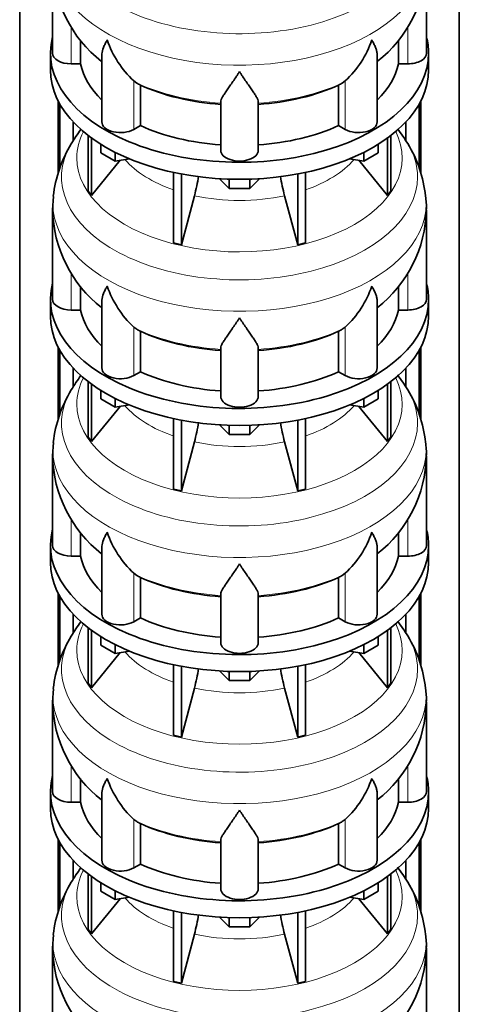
# Model space of a CAD drawing. Header units: millimetres. Extents: x 148 to 904, y -3036 to 2161.
# Tile 8 of 25: x 679 to 891, y -1931 to -1457. Entities that reach past the tile are written whole.
import ezdxf

# ---------------------------------------------------------------- set-up
doc = ezdxf.new("R2010")
doc.units = ezdxf.units.MM
doc.layers.add('MID_134-14', color=7, linetype='Continuous')
doc.layers.add('VSI134_DIFFUSORE', color=7, linetype='Continuous')

# ---------------------------------------------------------------- blocks, each defined once
blk = doc.blocks.new('SE4')
at = {"layer": 'MID_134-14', "color": 7, "linetype": 'Continuous', "lineweight": 35}
for p, q in [((679.43, -1075.48), (679.43, -2745.56)), ((891.05, -2745.56), (891.05, -1075.48)), ((697.93, -1531.72), (697.93, -1496.5)), ((698.69, -1529.28), (698.69, -1497.91)), ((871.79, -1497.91), (871.79, -1529.09)), ((872.54, -1496.5), (872.54, -1531.6)), ((705.2, -1515.51), (705.2, -1506.69)), ((865.27, -1506.69), (865.27, -1515.5)), ((697.93, -1650.12), (697.93, -1614.9)), ((698.69, -1647.67), (698.69, -1616.31)), ((871.79, -1616.31), (871.79, -1647.48)), ((872.54, -1614.9), (872.54, -1649.99)), ((705.2, -1633.9), (705.2, -1625.08)), ((865.27, -1625.08), (865.27, -1633.89)), ((697.93, -1768.51), (697.93, -1733.29)), ((698.69, -1766.06), (698.69, -1734.7)), ((871.79, -1734.7), (871.79, -1765.87)), ((872.54, -1733.29), (872.54, -1768.38)), ((705.2, -1752.29), (705.2, -1743.47)), ((865.27, -1743.47), (865.27, -1752.28)), ((697.93, -1886.9), (697.93, -1851.68)), ((698.69, -1884.46), (698.69, -1853.09)), ((871.79, -1853.09), (871.79, -1884.27)), ((872.54, -1851.68), (872.54, -1886.78)), ((705.2, -1870.69), (705.2, -1861.87)), ((865.27, -1861.87), (865.27, -1870.67))]:
    blk.add_line(p, q, dxfattribs=at)
at = {"layer": 'VSI134_DIFFUSORE', "color": 7, "linetype": 'Continuous', "lineweight": 35}
for p, q in [((695.24, -1430.47), (695.24, -1473.52)), ((875.24, -1473.52), (875.24, -1430.47)), ((708.77, -1478.72), (708.77, -1467.28)), ((861.71, -1467.38), (861.71, -1478.72)), ((694.24, -1473.52), (694.24, -1481.69)), ((718.96, -1474.43), (718.96, -1506.59)), ((851.51, -1506.59), (851.51, -1474.45)), ((876.24, -1481.69), (876.24, -1473.52)), ((704.24, -1478.72), (708.77, -1478.72)), ((861.71, -1478.72), (866.24, -1478.72)), ((735.75, -1487.97), (734.33, -1486.92)), ((836.15, -1486.92), (834.73, -1487.97)), ((737.53, -1508.42), (737.53, -1488.94)), ((832.95, -1488.94), (832.95, -1508.42)), ((776.24, -1520.29), (776.24, -1496.94)), ((794.24, -1520.29), (794.24, -1496.94)), ((734.33, -1510.26), (737.53, -1508.42)), ((832.95, -1508.42), (836.15, -1510.26)), ((712.41, -1513.19), (712.41, -1539.87)), ((713.94, -1514.34), (713.94, -1542)), ((856.53, -1514.34), (856.53, -1542)), ((858.07, -1513.19), (858.07, -1539.87)), ((718.48, -1521.45), (718.48, -1517.39)), ((851.99, -1521.45), (851.99, -1517.39)), ((725.42, -1525.45), (718.48, -1521.45)), ((725.42, -1525.45), (725.42, -1521.28)), ((732.25, -1524.4), (725.42, -1525.45)), ((845.05, -1525.45), (838.23, -1524.4)), ((845.05, -1525.45), (845.05, -1521.28)), ((851.99, -1521.45), (845.05, -1525.45)), ((713.94, -1542), (727.8, -1525.09)), ((842.67, -1525.09), (856.53, -1542)), ((753.54, -1530.94), (753.54, -1564.86)), ((757.24, -1531.68), (757.24, -1565.75)), ((780.33, -1538.59), (775.68, -1533.94)), ((780.33, -1538.59), (780.33, -1534.15)), ((794.8, -1533.94), (790.15, -1538.59)), ((790.15, -1538.59), (790.15, -1534.15)), ((813.24, -1531.68), (813.24, -1565.75)), ((816.93, -1530.94), (816.93, -1564.86)), ((790.15, -1538.59), (780.33, -1538.59)), ((695.63, -1542.48), (695.26, -1548.87)), ((712.41, -1539.87), (713.94, -1542)), ((757.24, -1565.75), (763.51, -1542.13)), ((806.96, -1542.13), (813.24, -1565.75)), ((856.53, -1542), (858.07, -1539.87)), ((695.24, -1548.86), (695.24, -1591.91)), ((875.24, -1591.91), (875.24, -1548.86)), ((753.54, -1564.86), (757.24, -1565.75)), ((813.24, -1565.75), (816.93, -1564.86)), ((708.77, -1597.11), (708.77, -1585.67)), ((861.71, -1585.77), (861.71, -1597.11)), ((694.24, -1591.91), (694.24, -1600.08)), ((718.96, -1592.82), (718.96, -1624.98)), ((851.51, -1624.98), (851.51, -1592.84)), ((876.24, -1600.08), (876.24, -1591.91)), ((704.24, -1597.11), (708.77, -1597.11)), ((861.71, -1597.11), (866.24, -1597.11)), ((735.75, -1606.36), (734.33, -1605.31)), ((836.15, -1605.31), (834.73, -1606.36)), ((737.53, -1626.81), (737.53, -1607.33)), ((832.95, -1607.33), (832.95, -1626.81)), ((776.24, -1638.68), (776.24, -1615.33)), ((794.24, -1638.68), (794.24, -1615.33)), ((734.33, -1628.66), (737.53, -1626.81)), ((832.95, -1626.81), (836.15, -1628.66)), ((712.41, -1631.58), (712.41, -1658.26)), ((713.94, -1632.73), (713.94, -1660.39)), ((856.53, -1632.73), (856.53, -1660.39)), ((858.07, -1631.58), (858.07, -1658.26)), ((718.48, -1639.84), (718.48, -1635.78)), ((851.99, -1639.84), (851.99, -1635.78)), ((725.42, -1643.85), (718.48, -1639.84)), ((725.42, -1643.85), (725.42, -1639.67)), ((732.25, -1642.79), (725.42, -1643.85)), ((845.05, -1643.85), (838.23, -1642.79)), ((845.05, -1643.85), (845.05, -1639.67)), ((851.99, -1639.84), (845.05, -1643.85)), ((713.94, -1660.39), (727.8, -1643.48)), ((842.67, -1643.48), (856.53, -1660.39)), ((753.54, -1649.33), (753.54, -1683.26)), ((757.24, -1650.07), (757.24, -1684.14)), ((780.33, -1656.98), (775.68, -1652.33)), ((780.33, -1656.98), (780.33, -1652.54)), ((794.8, -1652.33), (790.15, -1656.98)), ((790.15, -1656.98), (790.15, -1652.54)), ((813.24, -1650.07), (813.24, -1684.14)), ((816.93, -1649.33), (816.93, -1683.26)), ((790.15, -1656.98), (780.33, -1656.98)), ((695.63, -1660.87), (695.26, -1667.26)), ((712.41, -1658.26), (713.94, -1660.39)), ((757.24, -1684.14), (763.51, -1660.52)), ((806.96, -1660.52), (813.24, -1684.14)), ((856.53, -1660.39), (858.07, -1658.26)), ((695.24, -1667.25), (695.24, -1710.31)), ((875.24, -1710.31), (875.24, -1667.25)), ((753.54, -1683.26), (757.24, -1684.14)), ((813.24, -1684.14), (816.93, -1683.26)), ((708.77, -1715.5), (708.77, -1704.06)), ((861.71, -1704.16), (861.71, -1715.5)), ((694.24, -1710.31), (694.24, -1718.47)), ((718.96, -1711.21), (718.96, -1743.37)), ((851.51, -1743.37), (851.51, -1711.24)), ((876.24, -1718.47), (876.24, -1710.31)), ((704.24, -1715.5), (708.77, -1715.5)), ((861.71, -1715.5), (866.24, -1715.5)), ((735.75, -1724.75), (734.33, -1723.7)), ((836.15, -1723.7), (834.73, -1724.75)), ((737.53, -1745.2), (737.53, -1725.72)), ((832.95, -1725.72), (832.95, -1745.2)), ((776.24, -1757.07), (776.24, -1733.73)), ((794.24, -1757.07), (794.24, -1733.73)), ((734.33, -1747.05), (737.53, -1745.2)), ((832.95, -1745.2), (836.15, -1747.05)), ((712.41, -1749.97), (712.41, -1776.65)), ((713.94, -1751.12), (713.94, -1778.78)), ((856.53, -1751.12), (856.53, -1778.78)), ((858.07, -1749.97), (858.07, -1776.65)), ((718.48, -1758.23), (718.48, -1754.18)), ((851.99, -1758.23), (851.99, -1754.18)), ((725.42, -1762.24), (718.48, -1758.23)), ((725.42, -1762.24), (725.42, -1758.07)), ((732.25, -1761.18), (725.42, -1762.24)), ((845.05, -1762.24), (838.23, -1761.18)), ((845.05, -1762.24), (845.05, -1758.07)), ((851.99, -1758.23), (845.05, -1762.24)), ((713.94, -1778.78), (727.8, -1761.87)), ((842.67, -1761.87), (856.53, -1778.78)), ((753.54, -1767.72), (753.54, -1801.65)), ((757.24, -1768.46), (757.24, -1802.53)), ((780.33, -1775.37), (775.68, -1770.72)), ((780.33, -1775.37), (780.33, -1770.93)), ((794.8, -1770.72), (790.15, -1775.37)), ((790.15, -1775.37), (790.15, -1770.93)), ((813.24, -1768.46), (813.24, -1802.53)), ((816.93, -1767.72), (816.93, -1801.65)), ((790.15, -1775.37), (780.33, -1775.37)), ((695.63, -1779.26), (695.26, -1785.65)), ((712.41, -1776.65), (713.94, -1778.78)), ((757.24, -1802.53), (763.51, -1778.91)), ((806.96, -1778.91), (813.24, -1802.53)), ((856.53, -1778.78), (858.07, -1776.65)), ((695.24, -1785.64), (695.24, -1828.7)), ((875.24, -1828.7), (875.24, -1785.64)), ((753.54, -1801.65), (757.24, -1802.53)), ((813.24, -1802.53), (816.93, -1801.65)), ((708.77, -1833.89), (708.77, -1822.45)), ((861.71, -1822.55), (861.71, -1833.89)), ((694.24, -1828.7), (694.24, -1836.86)), ((718.96, -1829.6), (718.96, -1861.77)), ((851.51, -1861.77), (851.51, -1829.63)), ((876.24, -1836.86), (876.24, -1828.7)), ((704.24, -1833.89), (708.77, -1833.89)), ((861.71, -1833.89), (866.24, -1833.89)), ((735.75, -1843.15), (734.33, -1842.09)), ((836.15, -1842.09), (834.73, -1843.15)), ((737.53, -1863.59), (737.53, -1844.12)), ((832.95, -1844.12), (832.95, -1863.59)), ((776.24, -1875.46), (776.24, -1852.12)), ((794.24, -1875.46), (794.24, -1852.12)), ((734.33, -1865.44), (737.53, -1863.59)), ((832.95, -1863.59), (836.15, -1865.44)), ((712.41, -1868.37), (712.41, -1895.04)), ((713.94, -1869.51), (713.94, -1897.18)), ((856.53, -1869.51), (856.53, -1897.18)), ((858.07, -1868.37), (858.07, -1895.04)), ((718.48, -1876.62), (718.48, -1872.57)), ((851.99, -1876.62), (851.99, -1872.57)), ((725.42, -1880.63), (718.48, -1876.62)), ((725.42, -1880.63), (725.42, -1876.46)), ((732.25, -1879.58), (725.42, -1880.63)), ((845.05, -1880.63), (838.23, -1879.58)), ((845.05, -1880.63), (845.05, -1876.46)), ((851.99, -1876.62), (845.05, -1880.63)), ((713.94, -1897.18), (727.8, -1880.26)), ((842.67, -1880.26), (856.53, -1897.18)), ((753.54, -1886.11), (753.54, -1920.04)), ((757.24, -1886.85), (757.24, -1920.92)), ((780.33, -1893.76), (775.68, -1889.11)), ((780.33, -1893.76), (780.33, -1889.33)), ((794.8, -1889.11), (790.15, -1893.76)), ((790.15, -1893.76), (790.15, -1889.33)), ((813.24, -1886.85), (813.24, -1920.92)), ((816.93, -1886.11), (816.93, -1920.04)), ((790.15, -1893.76), (780.33, -1893.76)), ((695.63, -1897.66), (695.26, -1904.05)), ((712.41, -1895.04), (713.94, -1897.18)), ((757.24, -1920.92), (763.51, -1897.3)), ((806.96, -1897.3), (813.24, -1920.92)), ((856.53, -1897.18), (858.07, -1895.04)), ((695.24, -1904.03), (695.24, -1947.09)), ((875.24, -1947.09), (875.24, -1904.03)), ((753.54, -1920.04), (757.24, -1920.92)), ((813.24, -1920.92), (816.93, -1920.04))]:
    blk.add_line(p, q, dxfattribs=at)
at = {"layer": 'VSI134_DIFFUSORE', "color": 4, "linetype": 'Continuous', "lineweight": 9}
for p, q in [((704.24, -1478.72), (704.24, -1460.93)), ((866.24, -1478.72), (866.24, -1461.1)), ((734.33, -1510.26), (734.33, -1486.92)), ((836.15, -1510.26), (836.15, -1486.92)), ((704.24, -1597.11), (704.24, -1579.32)), ((866.24, -1597.11), (866.24, -1579.49)), ((734.33, -1628.66), (734.33, -1605.31)), ((836.15, -1628.66), (836.15, -1605.31)), ((704.24, -1715.5), (704.24, -1697.71)), ((866.24, -1715.5), (866.24, -1697.89)), ((734.33, -1747.05), (734.33, -1723.7)), ((836.15, -1747.05), (836.15, -1723.7)), ((704.24, -1833.89), (704.24, -1816.1)), ((866.24, -1833.89), (866.24, -1816.28)), ((734.33, -1865.44), (734.33, -1842.09)), ((836.15, -1865.44), (836.15, -1842.09))]:
    blk.add_line(p, q, dxfattribs=at)
at = {"layer": 'VSI134_DIFFUSORE', "color": 7, "linetype": 'Continuous', "lineweight": 35}
for centre, radius, start, end in [((756.57, -1429.22), 61.32, 181.1779, 232.0397), ((814.36, -1429.52), 60.77, 307.721, 359.1072), ((766.83, -1451.96), 47.73, 198.6373, 227.0857), ((803.65, -1451.96), 47.73, 312.9143, 341.3628), ((743.66, -1475.58), 14.7, 237.4509, 245.3566), ((826.82, -1475.58), 14.7, 294.6434, 302.5491), ((762.79, -1551.51), 67.86, 142.5647, 149.596), ((806.66, -1552.46), 69.25, 30.7323, 37.8548), ((756.92, -1549.32), 61.69, 148.5913, 173.5235), ((813.77, -1548.91), 61.36, 6.1688, 31.2488), ((673.67, -1517.81), 93.08, 344.857, 350.7791), ((895.49, -1518.02), 91.75, 189.243, 195.2315), ((849.39, -1547.1), 25.8, 356.0751, 10.6264), ((756.57, -1547.61), 61.32, 181.1779, 232.0397), ((814.36, -1547.92), 60.77, 307.721, 359.1072), ((766.83, -1570.35), 47.73, 198.6373, 227.0857), ((803.65, -1570.35), 47.73, 312.9143, 341.3628), ((743.66, -1593.97), 14.7, 237.4509, 245.3566), ((826.82, -1593.97), 14.7, 294.6434, 302.5491), ((762.79, -1669.9), 67.86, 142.5647, 149.596), ((806.66, -1670.85), 69.25, 30.7323, 37.8548), ((756.92, -1667.71), 61.69, 148.5913, 173.5235), ((813.77, -1667.31), 61.36, 6.1688, 31.2488), ((673.67, -1636.21), 93.08, 344.857, 350.7791), ((895.49, -1636.41), 91.75, 189.243, 195.2315), ((849.39, -1665.49), 25.8, 356.0751, 10.6264), ((756.57, -1666), 61.32, 181.1779, 232.0397), ((814.36, -1666.31), 60.77, 307.721, 359.1072), ((766.83, -1688.75), 47.73, 198.6373, 227.0857), ((803.65, -1688.75), 47.73, 312.9143, 341.3628), ((743.66, -1712.36), 14.7, 237.4509, 245.3566), ((826.82, -1712.36), 14.7, 294.6434, 302.5491), ((762.79, -1788.29), 67.86, 142.5647, 149.596), ((806.66, -1789.24), 69.25, 30.7323, 37.8548), ((756.92, -1786.1), 61.69, 148.5913, 173.5235), ((813.77, -1785.7), 61.36, 6.1688, 31.2488), ((673.67, -1754.6), 93.08, 344.857, 350.7791), ((895.49, -1754.81), 91.75, 189.243, 195.2315), ((849.39, -1783.88), 25.8, 356.0751, 10.6264), ((756.57, -1784.39), 61.32, 181.1779, 232.0397), ((814.36, -1784.7), 60.77, 307.721, 359.1072), ((766.83, -1807.14), 47.73, 198.6373, 227.0857), ((803.65, -1807.14), 47.73, 312.9143, 341.3628), ((743.66, -1830.75), 14.7, 237.4509, 245.3566), ((826.82, -1830.75), 14.7, 294.6434, 302.5491), ((762.79, -1906.69), 67.86, 142.5647, 149.596), ((806.66, -1907.64), 69.25, 30.7323, 37.8548), ((756.92, -1904.49), 61.69, 148.5913, 173.5235), ((813.77, -1904.09), 61.36, 6.1688, 31.2488), ((673.67, -1872.99), 93.08, 344.857, 350.7791), ((895.49, -1873.2), 91.75, 189.243, 195.2315), ((849.39, -1902.27), 25.8, 356.0751, 10.6264), ((756.57, -1902.79), 61.32, 181.1779, 232.0397), ((814.36, -1903.09), 60.77, 307.721, 359.1072)]:
    blk.add_arc(centre, radius, start, end, dxfattribs=at)
at = {"layer": 'VSI134_DIFFUSORE', "color": 4, "linetype": 'Continuous', "lineweight": 9}
for centre, major_axis, start_param, end_param in [((785.24, -1414.75), (85.67, 0), 2.813009, 6.283185), ((785.24, -1427.5), (-89.83, 0), 0, 3.209736), ((785.24, -1452.05), (-79.5, 0), 0.898849, 1.457346), ((785.24, -1452.05), (79.5, 0), 4.82584, 5.384336), ((785.24, -1523.95), (-78.3, 0), 0, 3.425204), ((785.24, -1523.95), (-78.3, 0), 5.999574, 6.283185), ((785.24, -1533.14), (85.67, 0), 2.813009, 6.283185), ((785.24, -1533.14), (85.67, 0), 0, 0.329572), ((785.24, -1508.83), (-61.63, 0), 0.463231, 1.030574), ((785.24, -1508.83), (61.63, 0), 5.252612, 5.819954), ((785.24, -1545.9), (-89.83, 0), 0, 3.209736), ((785.24, -1545.9), (-89.83, 0), 6.215566, 6.283185), ((785.24, -1508.83), (-61.63, 0), 1.210556, 1.931037), ((785.24, -1570.44), (-79.5, 0), 0.898849, 1.457346), ((785.24, -1570.44), (79.5, 0), 4.82584, 5.384336), ((785.24, -1642.34), (-78.3, 0), 0, 3.425204), ((785.24, -1642.34), (-78.3, 0), 5.999574, 6.283185), ((785.24, -1651.53), (85.67, 0), 2.813009, 6.283185), ((785.24, -1651.53), (85.67, 0), 0, 0.329572), ((785.24, -1627.22), (-61.63, 0), 0.463231, 1.030574), ((785.24, -1627.22), (61.63, 0), 5.252612, 5.819954), ((785.24, -1664.29), (-89.83, 0), 0, 3.209736), ((785.24, -1664.29), (-89.83, 0), 6.215566, 6.283185), ((785.24, -1627.22), (-61.63, 0), 1.210556, 1.931037), ((785.24, -1688.83), (-79.5, 0), 0.898849, 1.457346), ((785.24, -1688.83), (79.5, 0), 4.82584, 5.384336), ((785.24, -1760.73), (-78.3, 0), 0, 3.425204), ((785.24, -1760.73), (-78.3, 0), 5.999574, 6.283185), ((785.24, -1769.92), (85.67, 0), 2.813009, 6.283185), ((785.24, -1769.92), (85.67, 0), 0, 0.329572), ((785.24, -1745.62), (-61.63, 0), 0.463231, 1.030574), ((785.24, -1745.62), (61.63, 0), 5.252612, 5.819954), ((785.24, -1782.68), (-89.83, 0), 0, 3.209736), ((785.24, -1782.68), (-89.83, 0), 6.215566, 6.283185), ((785.24, -1745.62), (-61.63, 0), 1.210556, 1.931037), ((785.24, -1807.22), (-79.5, 0), 0.898849, 1.457346), ((785.24, -1807.22), (79.5, 0), 4.82584, 5.384336), ((785.24, -1879.12), (-78.3, 0), 0, 3.425204), ((785.24, -1879.12), (-78.3, 0), 5.999574, 6.283185), ((785.24, -1888.32), (85.67, 0), 2.813009, 6.283185), ((785.24, -1888.32), (85.67, 0), 0, 0.329572), ((785.24, -1864.01), (-61.63, 0), 0.463231, 1.030574), ((785.24, -1864.01), (61.63, 0), 5.252612, 5.819954), ((785.24, -1901.07), (-89.83, 0), 0, 3.209736), ((785.24, -1901.07), (-89.83, 0), 6.215566, 6.283185), ((785.24, -1864.01), (-61.63, 0), 1.210556, 1.931037)]:
    blk.add_ellipse(centre, major_axis=major_axis, ratio=0.57735, start_param=start_param, end_param=end_param, dxfattribs=at)
at = {"layer": 'VSI134_DIFFUSORE', "color": 7, "linetype": 'Continuous', "lineweight": 35}
for centre, major_axis, start_param, end_param in [((785.24, -1473.52), (91, 0), 2.993207, 6.283185), ((785.24, -1473.52), (91, 0), 0, 0.148386), ((704.24, -1473.52), (9, 0), 3.141593, 4.712389), ((866.24, -1473.52), (-9, 0), 1.570796, 3.141593), ((785.24, -1481.69), (-91, 0), 0, 3.141593), ((785.24, -1473.52), (-77, 0), 0.117151, 0.534109), ((785.24, -1473.52), (77, 0), 5.749077, 6.166034), ((785.24, -1454.05), (-77, 0), 0.902549, 1.453645), ((785.24, -1454.05), (77, 0), 4.82954, 5.380636), ((727.96, -1506.59), (9, 0), 3.141593, 5.497787), ((785.24, -1473.52), (-77, 0), 0.902549, 1.453645), ((785.24, -1473.52), (77, 0), 4.82954, 5.380636), ((842.51, -1506.59), (-9, 0), 0.785398, 3.141593), ((785.24, -1520.29), (-9, 0), 0, 3.141593), ((785.24, -1591.91), (91, 0), 2.993207, 6.283185), ((785.24, -1591.91), (91, 0), 0, 0.148386), ((704.24, -1591.91), (9, 0), 3.141593, 4.712389), ((866.24, -1591.91), (-9, 0), 1.570796, 3.141593), ((785.24, -1600.08), (-91, 0), 0, 3.141593), ((785.24, -1591.91), (-77, 0), 0.117151, 0.534109), ((785.24, -1591.91), (77, 0), 5.749077, 6.166034), ((785.24, -1572.44), (-77, 0), 0.902549, 1.453645), ((785.24, -1572.44), (77, 0), 4.82954, 5.380636), ((727.96, -1624.98), (9, 0), 3.141593, 5.497787), ((785.24, -1591.91), (-77, 0), 0.902549, 1.453645), ((785.24, -1591.91), (77, 0), 4.82954, 5.380636), ((842.51, -1624.98), (-9, 0), 0.785398, 3.141593), ((785.24, -1638.68), (-9, 0), 0, 3.141593), ((785.24, -1710.31), (91, 0), 2.993207, 6.283185), ((785.24, -1710.31), (91, 0), 0, 0.148386), ((704.24, -1710.31), (9, 0), 3.141593, 4.712389), ((866.24, -1710.31), (-9, 0), 1.570796, 3.141593), ((785.24, -1718.47), (-91, 0), 0, 3.141593), ((785.24, -1710.31), (-77, 0), 0.117151, 0.534109), ((785.24, -1710.31), (77, 0), 5.749077, 6.166034), ((785.24, -1690.83), (-77, 0), 0.902549, 1.453645), ((785.24, -1690.83), (77, 0), 4.82954, 5.380636), ((727.96, -1743.37), (9, 0), 3.141593, 5.497787), ((785.24, -1710.31), (-77, 0), 0.902549, 1.453645), ((785.24, -1710.31), (77, 0), 4.82954, 5.380636), ((842.51, -1743.37), (-9, 0), 0.785398, 3.141593), ((785.24, -1757.07), (-9, 0), 0, 3.141593), ((785.24, -1828.7), (91, 0), 2.993207, 6.283185), ((785.24, -1828.7), (91, 0), 0, 0.148386), ((704.24, -1828.7), (9, 0), 3.141593, 4.712389), ((866.24, -1828.7), (-9, 0), 1.570796, 3.141593), ((785.24, -1836.86), (-91, 0), 0, 3.141593), ((785.24, -1828.7), (-77, 0), 0.117151, 0.534109), ((785.24, -1828.7), (77, 0), 5.749077, 6.166034), ((785.24, -1809.22), (-77, 0), 0.902549, 1.453645), ((785.24, -1809.22), (77, 0), 4.82954, 5.380636), ((727.96, -1861.77), (9, 0), 3.141593, 5.497787), ((785.24, -1828.7), (-77, 0), 0.902549, 1.453645), ((785.24, -1828.7), (77, 0), 4.82954, 5.380636), ((842.51, -1861.77), (-9, 0), 0.785398, 3.141593), ((785.24, -1875.46), (-9, 0), 0, 3.141593)]:
    blk.add_ellipse(centre, major_axis=major_axis, ratio=0.57735, start_param=start_param, end_param=end_param, dxfattribs=at)
for points, knots in [([(718.96, -1474.45), (718.96, -1474.29), (718.97, -1474.13), (719.05, -1472.95), (719.34, -1471.9), (720.01, -1470.23), (720.27, -1469.65), (720.73, -1468.76), (720.89, -1468.46), (721.14, -1468), (721.28, -1467.77), (721.41, -1467.53), (721.5, -1467.37), (721.55, -1467.29), (721.6, -1467.22)], [0.4600931, 0.4600931, 0.4600931, 0.4600931, 0.5, 0.5, 0.75, 0.75, 0.875, 0.875, 0.9375, 0.9375, 0.96875, 0.984375, 0.984375, 1, 1, 1, 1]), ([(851.51, -1474.46), (851.51, -1474.31), (851.51, -1474.15), (851.46, -1473.49), (851.37, -1472.98), (851.11, -1471.92), (850.92, -1471.37), (850.47, -1470.24), (850.21, -1469.66), (849.75, -1468.77), (849.59, -1468.46), (849.33, -1468), (849.24, -1467.84), (849.06, -1467.53), (848.97, -1467.37), (848.88, -1467.22)], [0.4604904, 0.4604904, 0.4604904, 0.4604904, 0.5, 0.5, 0.625, 0.625, 0.75, 0.75, 0.875, 0.875, 0.9375, 0.9375, 0.96875, 0.96875, 1, 1, 1, 1]), ([(785.24, -1482.43), (785.11, -1482.65), (784.97, -1482.86), (784.71, -1483.28), (784.57, -1483.49), (784.18, -1484.1), (783.91, -1484.51), (783.13, -1485.7), (782.61, -1486.47), (781.6, -1487.94), (781.1, -1488.65), (780.15, -1490.01), (779.7, -1490.65), (778.86, -1491.87), (778.46, -1492.45), (777.92, -1493.27), (777.75, -1493.54), (777.43, -1494.05), (777.27, -1494.3), (776.86, -1495.02), (776.64, -1495.46), (776.33, -1496.26), (776.24, -1496.62), (776.24, -1496.94)], [0, 0, 0, 0, 0.03125, 0.03125, 0.0625, 0.0625, 0.125, 0.125, 0.25, 0.25, 0.375, 0.375, 0.5, 0.5, 0.625, 0.625, 0.6875, 0.6875, 0.75, 0.75, 0.875, 0.875, 1, 1, 1, 1]), ([(794.24, -1496.94), (794.24, -1496.62), (794.15, -1496.26), (793.84, -1495.46), (793.61, -1495.02), (793.2, -1494.3), (793.05, -1494.05), (792.73, -1493.54), (792.56, -1493.27), (792.02, -1492.45), (791.62, -1491.87), (790.78, -1490.65), (790.32, -1490.01), (789.38, -1488.66), (788.88, -1487.95), (787.87, -1486.47), (787.35, -1485.7), (786.56, -1484.51), (786.3, -1484.11), (785.9, -1483.49), (785.77, -1483.28), (785.5, -1482.86), (785.37, -1482.65), (785.24, -1482.43)], [0, 0, 0, 0, 0.125, 0.125, 0.25, 0.25, 0.3125, 0.3125, 0.375, 0.375, 0.5, 0.5, 0.625, 0.625, 0.75, 0.75, 0.875, 0.875, 0.9375, 0.9375, 0.96875, 0.96875, 1, 1, 1, 1]), ([(718.96, -1592.84), (718.96, -1592.68), (718.97, -1592.52), (719.05, -1591.34), (719.34, -1590.29), (720.01, -1588.62), (720.27, -1588.04), (720.73, -1587.15), (720.89, -1586.85), (721.14, -1586.39), (721.28, -1586.16), (721.41, -1585.92), (721.5, -1585.77), (721.55, -1585.69), (721.6, -1585.61)], [0.4600931, 0.4600931, 0.4600931, 0.4600931, 0.5, 0.5, 0.75, 0.75, 0.875, 0.875, 0.9375, 0.9375, 0.96875, 0.984375, 0.984375, 1, 1, 1, 1]), ([(851.51, -1592.86), (851.51, -1592.7), (851.51, -1592.54), (851.46, -1591.88), (851.37, -1591.37), (851.11, -1590.31), (850.92, -1589.76), (850.47, -1588.63), (850.21, -1588.05), (849.75, -1587.16), (849.59, -1586.85), (849.33, -1586.39), (849.24, -1586.24), (849.06, -1585.92), (848.97, -1585.76), (848.88, -1585.61)], [0.4604904, 0.4604904, 0.4604904, 0.4604904, 0.5, 0.5, 0.625, 0.625, 0.75, 0.75, 0.875, 0.875, 0.9375, 0.9375, 0.96875, 0.96875, 1, 1, 1, 1]), ([(785.24, -1600.83), (785.11, -1601.04), (784.97, -1601.25), (784.71, -1601.67), (784.57, -1601.88), (784.18, -1602.5), (783.91, -1602.9), (783.13, -1604.09), (782.61, -1604.86), (781.6, -1606.33), (781.1, -1607.05), (780.15, -1608.4), (779.7, -1609.04), (778.86, -1610.26), (778.46, -1610.84), (777.92, -1611.66), (777.75, -1611.93), (777.43, -1612.44), (777.27, -1612.69), (776.86, -1613.41), (776.64, -1613.85), (776.33, -1614.65), (776.24, -1615.01), (776.24, -1615.33)], [0, 0, 0, 0, 0.03125, 0.03125, 0.0625, 0.0625, 0.125, 0.125, 0.25, 0.25, 0.375, 0.375, 0.5, 0.5, 0.625, 0.625, 0.6875, 0.6875, 0.75, 0.75, 0.875, 0.875, 1, 1, 1, 1]), ([(794.24, -1615.33), (794.24, -1615.01), (794.15, -1614.65), (793.84, -1613.85), (793.61, -1613.41), (793.2, -1612.7), (793.05, -1612.45), (792.73, -1611.93), (792.56, -1611.66), (792.02, -1610.84), (791.62, -1610.27), (790.78, -1609.04), (790.32, -1608.4), (789.38, -1607.05), (788.88, -1606.34), (787.87, -1604.86), (787.35, -1604.1), (786.56, -1602.9), (786.3, -1602.5), (785.9, -1601.88), (785.77, -1601.67), (785.5, -1601.25), (785.37, -1601.04), (785.24, -1600.83)], [0, 0, 0, 0, 0.125, 0.125, 0.25, 0.25, 0.3125, 0.3125, 0.375, 0.375, 0.5, 0.5, 0.625, 0.625, 0.75, 0.75, 0.875, 0.875, 0.9375, 0.9375, 0.96875, 0.96875, 1, 1, 1, 1]), ([(718.96, -1711.23), (718.96, -1711.07), (718.97, -1710.91), (719.05, -1709.74), (719.34, -1708.68), (720.01, -1707.01), (720.27, -1706.44), (720.73, -1705.55), (720.89, -1705.24), (721.14, -1704.78), (721.28, -1704.55), (721.41, -1704.32), (721.5, -1704.16), (721.55, -1704.08), (721.6, -1704)], [0.4600931, 0.4600931, 0.4600931, 0.4600931, 0.5, 0.5, 0.75, 0.75, 0.875, 0.875, 0.9375, 0.9375, 0.96875, 0.984375, 0.984375, 1, 1, 1, 1]), ([(851.51, -1711.25), (851.51, -1711.09), (851.51, -1710.93), (851.46, -1710.28), (851.37, -1709.76), (851.11, -1708.7), (850.92, -1708.15), (850.47, -1707.02), (850.21, -1706.44), (849.75, -1705.55), (849.59, -1705.25), (849.33, -1704.78), (849.24, -1704.63), (849.06, -1704.32), (848.97, -1704.16), (848.88, -1704)], [0.4604904, 0.4604904, 0.4604904, 0.4604904, 0.5, 0.5, 0.625, 0.625, 0.75, 0.75, 0.875, 0.875, 0.9375, 0.9375, 0.96875, 0.96875, 1, 1, 1, 1]), ([(785.24, -1719.22), (785.11, -1719.43), (784.97, -1719.64), (784.71, -1720.06), (784.57, -1720.27), (784.18, -1720.89), (783.91, -1721.29), (783.13, -1722.48), (782.61, -1723.25), (781.6, -1724.73), (781.1, -1725.44), (780.15, -1726.79), (779.7, -1727.43), (778.86, -1728.66), (778.46, -1729.23), (777.92, -1730.05), (777.75, -1730.32), (777.43, -1730.84), (777.27, -1731.09), (776.86, -1731.81), (776.64, -1732.25), (776.33, -1733.04), (776.24, -1733.41), (776.24, -1733.73)], [0, 0, 0, 0, 0.03125, 0.03125, 0.0625, 0.0625, 0.125, 0.125, 0.25, 0.25, 0.375, 0.375, 0.5, 0.5, 0.625, 0.625, 0.6875, 0.6875, 0.75, 0.75, 0.875, 0.875, 1, 1, 1, 1]), ([(794.24, -1733.73), (794.24, -1733.41), (794.15, -1733.05), (793.84, -1732.25), (793.61, -1731.81), (793.2, -1731.09), (793.05, -1730.84), (792.73, -1730.32), (792.56, -1730.06), (792.02, -1729.24), (791.62, -1728.66), (790.78, -1727.44), (790.32, -1726.79), (789.38, -1725.44), (788.88, -1724.73), (787.87, -1723.25), (787.35, -1722.49), (786.56, -1721.29), (786.3, -1720.89), (785.9, -1720.27), (785.77, -1720.06), (785.5, -1719.64), (785.37, -1719.43), (785.24, -1719.22)], [0, 0, 0, 0, 0.125, 0.125, 0.25, 0.25, 0.3125, 0.3125, 0.375, 0.375, 0.5, 0.5, 0.625, 0.625, 0.75, 0.75, 0.875, 0.875, 0.9375, 0.9375, 0.96875, 0.96875, 1, 1, 1, 1]), ([(718.96, -1829.63), (718.96, -1829.47), (718.97, -1829.3), (719.05, -1828.13), (719.34, -1827.08), (720.01, -1825.4), (720.27, -1824.83), (720.73, -1823.94), (720.89, -1823.64), (721.14, -1823.18), (721.28, -1822.94), (721.41, -1822.71), (721.5, -1822.55), (721.55, -1822.47), (721.6, -1822.39)], [0.4600931, 0.4600931, 0.4600931, 0.4600931, 0.5, 0.5, 0.75, 0.75, 0.875, 0.875, 0.9375, 0.9375, 0.96875, 0.984375, 0.984375, 1, 1, 1, 1]), ([(851.51, -1829.64), (851.51, -1829.48), (851.51, -1829.33), (851.46, -1828.67), (851.37, -1828.15), (851.11, -1827.09), (850.92, -1826.54), (850.47, -1825.42), (850.21, -1824.84), (849.75, -1823.94), (849.59, -1823.64), (849.33, -1823.18), (849.24, -1823.02), (849.06, -1822.71), (848.97, -1822.55), (848.88, -1822.39)], [0.4604904, 0.4604904, 0.4604904, 0.4604904, 0.5, 0.5, 0.625, 0.625, 0.75, 0.75, 0.875, 0.875, 0.9375, 0.9375, 0.96875, 0.96875, 1, 1, 1, 1]), ([(785.24, -1837.61), (785.11, -1837.82), (784.97, -1838.03), (784.71, -1838.45), (784.57, -1838.66), (784.18, -1839.28), (783.91, -1839.68), (783.13, -1840.88), (782.61, -1841.64), (781.6, -1843.12), (781.1, -1843.83), (780.15, -1845.18), (779.7, -1845.83), (778.86, -1847.05), (778.46, -1847.63), (777.92, -1848.45), (777.75, -1848.71), (777.43, -1849.23), (777.27, -1849.48), (776.86, -1850.2), (776.64, -1850.64), (776.33, -1851.44), (776.24, -1851.8), (776.24, -1852.12)], [0, 0, 0, 0, 0.03125, 0.03125, 0.0625, 0.0625, 0.125, 0.125, 0.25, 0.25, 0.375, 0.375, 0.5, 0.5, 0.625, 0.625, 0.6875, 0.6875, 0.75, 0.75, 0.875, 0.875, 1, 1, 1, 1]), ([(794.24, -1852.12), (794.24, -1851.8), (794.15, -1851.44), (793.84, -1850.64), (793.61, -1850.2), (793.2, -1849.48), (793.05, -1849.23), (792.73, -1848.71), (792.56, -1848.45), (792.02, -1847.63), (791.62, -1847.05), (790.78, -1845.83), (790.32, -1845.19), (789.38, -1843.83), (788.88, -1843.12), (787.87, -1841.65), (787.35, -1840.88), (786.56, -1839.69), (786.3, -1839.28), (785.9, -1838.66), (785.77, -1838.45), (785.5, -1838.03), (785.37, -1837.82), (785.24, -1837.61)], [0, 0, 0, 0, 0.125, 0.125, 0.25, 0.25, 0.3125, 0.3125, 0.375, 0.375, 0.5, 0.5, 0.625, 0.625, 0.75, 0.75, 0.875, 0.875, 0.9375, 0.9375, 0.96875, 0.96875, 1, 1, 1, 1])]:
    blk.add_open_spline(points, degree=3, knots=knots, dxfattribs=at)

msp = doc.modelspace()

# ---------------------------------------------------------------- block references
msp.add_blockref('SE4', (0, 0))

doc.saveas('drawing.dxf')
